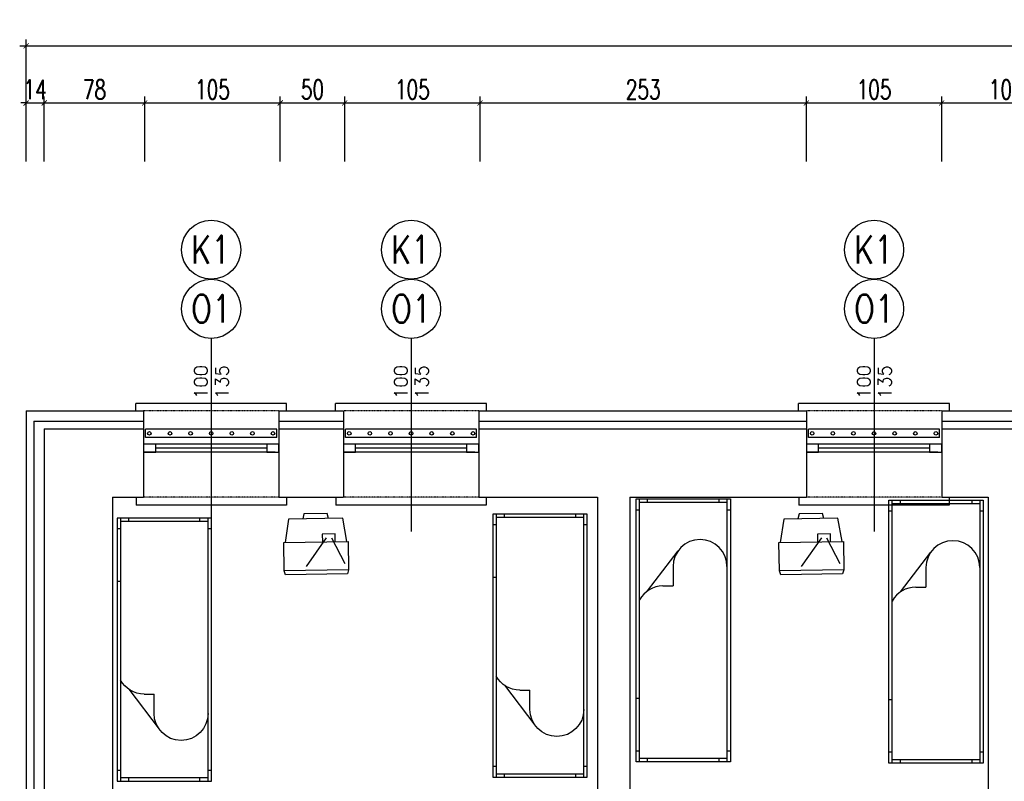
# Model space of a CAD drawing. Header units: millimetres. Extents: x 50026 to 146998, y 1038179 to 1573505.
# Tile 69 of 122: x 58534 to 59298, y 1047839 to 1048429. Entities that reach past the tile are written whole.
import ezdxf

# ---------------------------------------------------------------- set-up
doc = ezdxf.new("R2010")
doc.units = ezdxf.units.MM
doc.header["$LTSCALE"] = 0.025
doc.linetypes.add('HIDDEN', pattern=[0.375, 0.25, -0.125])
for name, color, linetype in [('2D-MEBLE', 3, 'Continuous'), ('kraty', 5, 'Continuous'), ('ocieplenie', 8, 'Continuous'), ('OKNA OPISY', 7, 'Continuous'), ('OKNO', 2, 'Continuous'), ('OTWORY', 3, 'Continuous'), ('parapet', 5, 'Continuous'), ('zA_okna opisy', 7, 'Continuous'), ('ściany', 5, 'Continuous')]:
    doc.layers.add(name, color=color, linetype=linetype)
doc.styles.add('ROMANS', font='romans.shx', dxfattribs={"width": 0.7})
doc.linetypes.add('BATTING', pattern='A,0.00254,-2.54,[134,ltypeshp.shx,S=2.54,R=0,X=-2.54,Y=0],-5.08,[134,ltypeshp.shx,S=2.54,R=180,X=2.54,Y=0],-2.54', length=10.16254)
doc.dimstyles.new('SIL', dxfattribs={"dimtxt": 15, "dimasz": 4, "dimexe": 5, "dimexo": 5, "dimgap": 3, "dimtad": 1, "dimdec": 4, "dimrnd": 0.5, "dimdsep": 46, "dimtxsty": 'ROMANS', "dimblk1": 'ARCHTICK', "dimblk2": 'ARCHTICK', "dimsah": 1, "dimcen": 5, "dimdle": 5, "dimclrd": 1, "dimclre": 1, "dimclrt": 2, "dimadec": 1, "dimazin": 0, "dimtfac": 0.013333, "dimtdec": 4, "dimtix": 1, "dimtmove": 0, "dimatfit": 3, "dimldrblk": 'ARCHTICK', "dimfxl": 0, "dimtolj": 1, "dimtzin": 0, "dimarcsym": 0})

# ---------------------------------------------------------------- blocks, each defined once
blk = doc.blocks.new('łóżko')
at = {"layer": '2D-MEBLE', "color": 3}
for p, q in [((-113.91, 41.23), (81.09, 41.23)), ((-113.91, -28.77), (-113.91, 41.23)), ((-113.91, 38.73), (81.09, 38.73)), ((-111.41, -26.27), (-111.41, 38.73)), ((-105.91, 38.73), (-105.91, 41.23)), ((73.09, 41.23), (73.09, 38.73)), ((78.59, 38.73), (78.59, -26.27)), ((81.09, 41.23), (81.09, -28.77)), ((-113.91, 32.73), (-111.41, 32.73)), ((78.59, 32.73), (81.09, 32.73)), ((-63.84, -1.27), (-49.4, -1.27)), ((-49.4, -8.77), (-49.4, -1.27)), ((-111.41, -20.27), (-113.91, -20.27)), ((81.09, -20.27), (78.59, -20.27)), ((81.09, -26.27), (-113.91, -26.27)), ((81.09, -28.77), (-113.91, -28.77)), ((-105.91, -28.77), (-105.91, -26.27)), ((34.09, -26.27), (34.09, -28.77)), ((73.09, -26.27), (73.09, -28.77))]:
    blk.add_line(p, q, dxfattribs=at)
at = {"layer": '2D-MEBLE', "color": 3, "linetype": 'Continuous'}
blk.add_line((-45.87, -20.12), (-75.41, 2.41), dxfattribs=at)
for centre, start, end in [((-63.84, 18.73), 90, 270), ((-29.4, -8.77), 180, 241.04498)]:
    blk.add_arc(centre, 20, start, end, dxfattribs=at)
blk = doc.blocks.new('tv')
at = {"layer": '2D-MEBLE', "color": 3, "ltscale": 10}
for p, q in [((-11.04, 21.31), (6.32, 26.93)), ((6.32, 26.93), (25.64, -10.36)), ((-11.5, 22.2), (-31.04, 12.07)), ((11.5, -22.2), (-11.5, 22.2)), ((-6.9, 13.32), (-1.58, 16.08)), ((-1.58, 16.08), (3.03, 7.2)), ((11.38, 17.16), (15.39, 18.11)), ((15.39, 18.11), (23.67, 2.13)), ((-31.04, 12.07), (-33.24, 9.8)), ((-33.24, 9.8), (-11.15, -32.81)), ((-31.04, 12.07), (-8.03, -32.32)), ((-2.86, 12.03), (-25.22, 11.71)), ((-1.02, 8.48), (-13.19, -15.85)), ((3.03, 7.2), (-2.3, 4.44)), ((23.67, 2.13), (20.58, -0.6)), ((25.64, -10.36), (11.04, -21.31)), ((-8.03, -32.32), (11.5, -22.2)), ((-11.15, -32.81), (-8.03, -32.32))]:
    blk.add_line(p, q, dxfattribs=at)
blk = doc.blocks.new('_ArchTick')
at = {"color": 0, "linetype": 'ByBlock', "const_width": 0.15}
blk.add_lwpolyline([(-0.5, -0.5), (0.5, 0.5)], dxfattribs=at)
blk = doc.blocks.new('*D187')
at = {"layer": 'Defpoints', "color": 0}
for p in [(58553.27, 1048364.19), (58539.27, 1048313.88), (58553.27, 1048313.88)]:
    blk.add_point(p, dxfattribs=at)
at = {"layer": 'ściany', "color": 1, "lineweight": -2}
for p, q in [((58539.27, 1048364.19), (58535.27, 1048364.19)), ((58539.27, 1048318.88), (58539.27, 1048369.19)), ((58539.27, 1048364.19), (58553.27, 1048364.19)), ((58553.27, 1048318.88), (58553.27, 1048369.19)), ((58553.27, 1048364.19), (58557.27, 1048364.19))]:
    blk.add_line(p, q, dxfattribs=at)
at = {"layer": 'ściany', "color": 1, "lineweight": -2, "xscale": 4, "yscale": 4, "zscale": 4}
blk.add_blockref('_ArchTick', (58539.27, 1048364.19), dxfattribs=at)
at = {"layer": 'ściany', "color": 1, "lineweight": -2, "xscale": 4, "yscale": 4, "zscale": 4, "rotation": 180}
blk.add_blockref('_ArchTick', (58553.27, 1048364.19), dxfattribs=at)
at = {"layer": 'ściany', "color": 2, "insert": (58546.27, 1048374.69), "char_height": 15, "attachment_point": 5, "style": 'ROMANS'}
blk.add_mtext('\\A1;14', dxfattribs=at)
blk = doc.blocks.new('*D188')
at = {"layer": 'Defpoints', "color": 0}
for p in [(58631.27, 1048364.19), (58553.27, 1048313.88), (58631.27, 1048313.88)]:
    blk.add_point(p, dxfattribs=at)
at = {"layer": 'ściany', "color": 1, "lineweight": -2}
for p, q in [((58548.27, 1048364.19), (58636.27, 1048364.19)), ((58553.27, 1048318.88), (58553.27, 1048369.19)), ((58631.27, 1048318.88), (58631.27, 1048369.19))]:
    blk.add_line(p, q, dxfattribs=at)
at = {"layer": 'ściany', "color": 1, "lineweight": -2, "xscale": 4, "yscale": 4, "zscale": 4, "rotation": 180}
blk.add_blockref('_ArchTick', (58553.27, 1048364.19), dxfattribs=at)
at = {"layer": 'ściany', "color": 1, "lineweight": -2, "xscale": 4, "yscale": 4, "zscale": 4}
blk.add_blockref('_ArchTick', (58631.27, 1048364.19), dxfattribs=at)
at = {"layer": 'ściany', "color": 2, "insert": (58592.27, 1048374.69), "char_height": 15, "attachment_point": 5, "style": 'ROMANS'}
blk.add_mtext('\\A1;78', dxfattribs=at)
blk = doc.blocks.new('*D189')
at = {"layer": 'Defpoints', "color": 0}
for p in [(58736.27, 1048364.19), (58631.27, 1048313.88), (58736.27, 1048313.88)]:
    blk.add_point(p, dxfattribs=at)
at = {"layer": 'ściany', "color": 1, "lineweight": -2}
for p, q in [((58626.27, 1048364.19), (58741.27, 1048364.19)), ((58631.27, 1048318.88), (58631.27, 1048369.19)), ((58736.27, 1048318.88), (58736.27, 1048369.19))]:
    blk.add_line(p, q, dxfattribs=at)
at = {"layer": 'ściany', "color": 1, "lineweight": -2, "xscale": 4, "yscale": 4, "zscale": 4, "rotation": 180}
blk.add_blockref('_ArchTick', (58631.27, 1048364.19), dxfattribs=at)
at = {"layer": 'ściany', "color": 1, "lineweight": -2, "xscale": 4, "yscale": 4, "zscale": 4}
blk.add_blockref('_ArchTick', (58736.27, 1048364.19), dxfattribs=at)
at = {"layer": 'ściany', "color": 2, "insert": (58683.77, 1048374.69), "char_height": 15, "attachment_point": 5, "style": 'ROMANS'}
blk.add_mtext('\\A1;105', dxfattribs=at)
blk = doc.blocks.new('*D190')
at = {"layer": 'Defpoints', "color": 0}
for p in [(58786.27, 1048364.19), (58736.27, 1048313.88), (58786.27, 1048313.88)]:
    blk.add_point(p, dxfattribs=at)
at = {"layer": 'ściany', "color": 1, "lineweight": -2}
for p, q in [((58731.27, 1048364.19), (58791.27, 1048364.19)), ((58736.27, 1048318.88), (58736.27, 1048369.19)), ((58786.27, 1048318.88), (58786.27, 1048369.19))]:
    blk.add_line(p, q, dxfattribs=at)
at = {"layer": 'ściany', "color": 1, "lineweight": -2, "xscale": 4, "yscale": 4, "zscale": 4, "rotation": 180}
blk.add_blockref('_ArchTick', (58736.27, 1048364.19), dxfattribs=at)
at = {"layer": 'ściany', "color": 1, "lineweight": -2, "xscale": 4, "yscale": 4, "zscale": 4}
blk.add_blockref('_ArchTick', (58786.27, 1048364.19), dxfattribs=at)
at = {"layer": 'ściany', "color": 2, "insert": (58761.27, 1048374.69), "char_height": 15, "attachment_point": 5, "style": 'ROMANS'}
blk.add_mtext('\\A1;50', dxfattribs=at)
blk = doc.blocks.new('*D191')
at = {"layer": 'Defpoints', "color": 0}
for p in [(58891.27, 1048364.19), (58786.27, 1048313.88), (58891.27, 1048313.88)]:
    blk.add_point(p, dxfattribs=at)
at = {"layer": 'ściany', "color": 1, "lineweight": -2}
for p, q in [((58781.27, 1048364.19), (58896.27, 1048364.19)), ((58786.27, 1048318.88), (58786.27, 1048369.19)), ((58891.27, 1048318.88), (58891.27, 1048369.19))]:
    blk.add_line(p, q, dxfattribs=at)
at = {"layer": 'ściany', "color": 1, "lineweight": -2, "xscale": 4, "yscale": 4, "zscale": 4, "rotation": 180}
blk.add_blockref('_ArchTick', (58786.27, 1048364.19), dxfattribs=at)
at = {"layer": 'ściany', "color": 1, "lineweight": -2, "xscale": 4, "yscale": 4, "zscale": 4}
blk.add_blockref('_ArchTick', (58891.27, 1048364.19), dxfattribs=at)
at = {"layer": 'ściany', "color": 2, "insert": (58838.77, 1048374.69), "char_height": 15, "attachment_point": 5, "style": 'ROMANS'}
blk.add_mtext('\\A1;105', dxfattribs=at)
blk = doc.blocks.new('*D192')
at = {"layer": 'Defpoints', "color": 0}
for p in [(59144.27, 1048364.19), (58891.27, 1048313.88), (59144.27, 1048313.88)]:
    blk.add_point(p, dxfattribs=at)
at = {"layer": 'ściany', "color": 1, "lineweight": -2}
for p, q in [((58886.27, 1048364.19), (59149.27, 1048364.19)), ((58891.27, 1048318.88), (58891.27, 1048369.19)), ((59144.27, 1048318.88), (59144.27, 1048369.19))]:
    blk.add_line(p, q, dxfattribs=at)
at = {"layer": 'ściany', "color": 1, "lineweight": -2, "xscale": 4, "yscale": 4, "zscale": 4, "rotation": 180}
blk.add_blockref('_ArchTick', (58891.27, 1048364.19), dxfattribs=at)
at = {"layer": 'ściany', "color": 1, "lineweight": -2, "xscale": 4, "yscale": 4, "zscale": 4}
blk.add_blockref('_ArchTick', (59144.27, 1048364.19), dxfattribs=at)
at = {"layer": 'ściany', "color": 2, "insert": (59017.77, 1048374.69), "char_height": 15, "attachment_point": 5, "style": 'ROMANS'}
blk.add_mtext('\\A1;253', dxfattribs=at)
blk = doc.blocks.new('*D193')
at = {"layer": 'Defpoints', "color": 0}
for p in [(59249.27, 1048364.19), (59144.27, 1048313.88), (59249.27, 1048313.88)]:
    blk.add_point(p, dxfattribs=at)
at = {"layer": 'ściany', "color": 1, "lineweight": -2}
for p, q in [((59139.27, 1048364.19), (59254.27, 1048364.19)), ((59144.27, 1048318.88), (59144.27, 1048369.19)), ((59249.27, 1048318.88), (59249.27, 1048369.19))]:
    blk.add_line(p, q, dxfattribs=at)
at = {"layer": 'ściany', "color": 1, "lineweight": -2, "xscale": 4, "yscale": 4, "zscale": 4, "rotation": 180}
blk.add_blockref('_ArchTick', (59144.27, 1048364.19), dxfattribs=at)
at = {"layer": 'ściany', "color": 1, "lineweight": -2, "xscale": 4, "yscale": 4, "zscale": 4}
blk.add_blockref('_ArchTick', (59249.27, 1048364.19), dxfattribs=at)
at = {"layer": 'ściany', "color": 2, "insert": (59196.77, 1048374.69), "char_height": 15, "attachment_point": 5, "style": 'ROMANS'}
blk.add_mtext('\\A1;105', dxfattribs=at)
blk = doc.blocks.new('*D194')
at = {"layer": 'Defpoints', "color": 0}
for p in [(59349.27, 1048364.19), (59249.27, 1048313.88), (59349.27, 1048313.88)]:
    blk.add_point(p, dxfattribs=at)
at = {"layer": 'ściany', "color": 1, "lineweight": -2}
for p, q in [((59244.27, 1048364.19), (59354.27, 1048364.19)), ((59249.27, 1048318.88), (59249.27, 1048369.19)), ((59349.27, 1048318.88), (59349.27, 1048369.19))]:
    blk.add_line(p, q, dxfattribs=at)
at = {"layer": 'ściany', "color": 1, "lineweight": -2, "xscale": 4, "yscale": 4, "zscale": 4, "rotation": 180}
blk.add_blockref('_ArchTick', (59249.27, 1048364.19), dxfattribs=at)
at = {"layer": 'ściany', "color": 1, "lineweight": -2, "xscale": 4, "yscale": 4, "zscale": 4}
blk.add_blockref('_ArchTick', (59349.27, 1048364.19), dxfattribs=at)
at = {"layer": 'ściany', "color": 2, "insert": (59299.27, 1048374.69), "char_height": 15, "attachment_point": 5, "style": 'ROMANS'}
blk.add_mtext('\\A1;100', dxfattribs=at)
blk = doc.blocks.new('*D210')
at = {"layer": 'Defpoints', "color": 0}
for p in [(61270.27, 1048408.39), (58539.27, 1048313.88), (61270.27, 1048313.88)]:
    blk.add_point(p, dxfattribs=at)
at = {"layer": 'ściany', "color": 1, "lineweight": -2}
for p, q in [((58534.27, 1048408.39), (61275.27, 1048408.39)), ((58539.27, 1048318.88), (58539.27, 1048413.39)), ((61270.27, 1048318.88), (61270.27, 1048413.39))]:
    blk.add_line(p, q, dxfattribs=at)
at = {"layer": 'ściany', "color": 1, "lineweight": -2, "xscale": 4, "yscale": 4, "zscale": 4, "rotation": 180}
blk.add_blockref('_ArchTick', (58539.27, 1048408.39), dxfattribs=at)
at = {"layer": 'ściany', "color": 1, "lineweight": -2, "xscale": 4, "yscale": 4, "zscale": 4}
blk.add_blockref('_ArchTick', (61270.27, 1048408.39), dxfattribs=at)
at = {"layer": 'ściany', "color": 2, "insert": (59904.77, 1048418.89), "char_height": 15, "attachment_point": 5, "style": 'ROMANS'}
blk.add_mtext('\\A1;2731', dxfattribs=at)

msp = doc.modelspace()

# ---------------------------------------------------------------- linework, layer by layer
at = {"layer": 'kraty', "color": 7}
for p, q in [((58733.58837, 1048111.3371), (58631.95611, 1048111.3371)), ((58631.95611, 1048104.9371), (58631.95611, 1048111.3371)), ((58733.58837, 1048104.9371), (58733.58837, 1048111.3371)), ((58888.58837, 1048111.3371), (58786.95611, 1048111.3371)), ((58786.95611, 1048104.9371), (58786.95611, 1048111.3371)), ((58888.58837, 1048104.9371), (58888.58837, 1048111.3371)), ((59247.58837, 1048111.3371), (59145.95611, 1048111.3371)), ((59145.95611, 1048104.9371), (59145.95611, 1048111.3371)), ((59247.58837, 1048104.9371), (59247.58837, 1048111.3371)), ((58733.58837, 1048104.9371), (58631.95611, 1048104.9371)), ((58888.58837, 1048104.9371), (58786.95611, 1048104.9371)), ((59247.58837, 1048104.9371), (59145.95611, 1048104.9371))]:
    msp.add_line(p, q, dxfattribs=at)
for centre in [(58634.80991, 1048108.1371), (58650.79736, 1048108.1371), (58666.7848, 1048108.1371), (58682.77224, 1048108.1371), (58698.75968, 1048108.1371), (58714.74713, 1048108.1371), (58730.73457, 1048108.1371), (58789.80991, 1048108.1371), (58805.79736, 1048108.1371), (58821.7848, 1048108.1371), (58837.77224, 1048108.1371), (58853.75968, 1048108.1371), (58869.74713, 1048108.1371), (58885.73457, 1048108.1371), (59148.80991, 1048108.1371), (59164.79736, 1048108.1371), (59180.7848, 1048108.1371), (59196.77224, 1048108.1371), (59212.75968, 1048108.1371), (59228.74713, 1048108.1371), (59244.73457, 1048108.1371)]:
    msp.add_circle(centre, 1.39158, dxfattribs=at)
at = {"layer": 'ocieplenie', "linetype": 'BATTING', "ltscale": 20}
for p, q in [((58545.27224, 1048117.69735), (58630.27224, 1048117.69735)), ((58545.27224, 1048117.69735), (58545.27224, 1047358.69735)), ((58735.27224, 1048117.69735), (58785.27224, 1048117.69735)), ((58890.27224, 1048117.69735), (59144.27224, 1048117.69735)), ((59249.27224, 1048117.69735), (59349.27224, 1048117.69735))]:
    msp.add_line(p, q, dxfattribs=at)
at = {"layer": 'OKNA OPISY'}
for p, q in [((58682.77224, 1048181.76545), (58682.77224, 1048032.16462)), ((58837.77224, 1048181.76545), (58837.77224, 1048032.16462)), ((59196.77224, 1048181.76545), (59196.77224, 1048032.16462))]:
    msp.add_line(p, q, dxfattribs=at)
at = {"layer": 'OKNO', "color": 1}
for p, q in [((58732.30235, 1048099.69735), (58630.27224, 1048099.69735)), ((58725.7921, 1048096.69735), (58639.75238, 1048096.69735)), ((58887.30235, 1048099.69735), (58785.27224, 1048099.69735)), ((58880.7921, 1048096.69735), (58794.75238, 1048096.69735)), ((59246.30235, 1048099.69735), (59144.27224, 1048099.69735)), ((59239.7921, 1048096.69735), (59153.75238, 1048096.69735)), ((58732.30235, 1048093.69735), (58630.27224, 1048093.69735)), ((58887.30235, 1048093.69735), (58785.27224, 1048093.69735)), ((59246.30235, 1048093.69735), (59144.27224, 1048093.69735))]:
    msp.add_line(p, q, dxfattribs=at)
at = {"layer": 'OKNO', "color": 2}
for points in [[(58630.27224, 1048099.69735), (58630.27224, 1048093.69735), (58639.75238, 1048093.69735), (58639.75238, 1048099.69735)], [(58725.7921, 1048099.69735), (58725.7921, 1048093.69735), (58735.27224, 1048093.69735), (58735.27224, 1048099.69735)], [(58785.27224, 1048099.69735), (58785.27224, 1048093.69735), (58794.75238, 1048093.69735), (58794.75238, 1048099.69735)], [(58880.7921, 1048099.69735), (58880.7921, 1048093.69735), (58890.27224, 1048093.69735), (58890.27224, 1048099.69735)], [(59144.27224, 1048099.69735), (59144.27224, 1048093.69735), (59153.75238, 1048093.69735), (59153.75238, 1048099.69735)], [(59239.7921, 1048099.69735), (59239.7921, 1048093.69735), (59249.27224, 1048093.69735), (59249.27224, 1048099.69735)]]:
    msp.add_lwpolyline(points, close=True, dxfattribs=at)
at = {"layer": 'OTWORY', "color": 7, "linetype": 'HIDDEN'}
for p, q in [((58735.27224, 1048125.69735), (58630.27224, 1048125.69735)), ((58890.27224, 1048125.69735), (58785.27224, 1048125.69735)), ((59249.27224, 1048125.69735), (59144.27224, 1048125.69735)), ((58735.27224, 1048058.69735), (58630.27224, 1048058.69735)), ((58890.27224, 1048058.69735), (58785.27224, 1048058.69735)), ((59249.27224, 1048058.69735), (59144.27224, 1048058.69735))]:
    msp.add_line(p, q, dxfattribs=at)
at = {"layer": 'parapet', "color": 2}
for p, q in [((58624.27224, 1048125.69735), (58624.27224, 1048131.18962)), ((58741.27224, 1048131.18962), (58624.27224, 1048131.18962)), ((58741.27224, 1048125.69735), (58741.27224, 1048131.18962)), ((58779.27224, 1048125.69735), (58779.27224, 1048131.18962)), ((58896.27224, 1048131.18962), (58779.27224, 1048131.18962)), ((58896.27224, 1048125.69735), (58896.27224, 1048131.18962)), ((59138.27224, 1048125.69735), (59138.27224, 1048131.18962)), ((59255.27224, 1048131.18962), (59138.27224, 1048131.18962)), ((59255.27224, 1048125.69735), (59255.27224, 1048131.18962)), ((58624.47865, 1048058.69735), (58624.47865, 1048052.49584)), ((58741.06583, 1048058.69735), (58741.06583, 1048052.49584)), ((58779.47865, 1048058.69735), (58779.47865, 1048052.49584)), ((58896.06583, 1048058.69735), (58896.06583, 1048052.49584)), ((59138.47865, 1048058.69735), (59138.47865, 1048052.49584)), ((59255.06583, 1048058.69735), (59255.06583, 1048052.49584)), ((58741.06583, 1048052.49584), (58624.47865, 1048052.49584)), ((58896.06583, 1048052.49584), (58779.47865, 1048052.49584)), ((59255.06583, 1048052.49584), (59138.47865, 1048052.49584))]:
    msp.add_line(p, q, dxfattribs=at)
at = {"layer": 'zA_okna opisy', "color": 7, "linetype": 'Continuous'}
for centre in [(58682.77224, 1048250.50101), (58837.77224, 1048250.50101), (59196.77224, 1048250.50101), (58682.77224, 1048204.67731), (58837.77224, 1048204.67731), (59196.77224, 1048204.67731)]:
    msp.add_circle(centre, 22.91185, dxfattribs=at)
at = {"layer": 'ściany'}
for p, q in [((58539.27224, 1048125.69735), (58630.27224, 1048125.69735)), ((58539.27224, 1048125.69735), (58539.27224, 1047358.69735)), ((58630.27224, 1048125.69735), (58630.27224, 1048058.69735)), ((58735.27224, 1048125.69735), (58785.27224, 1048125.69735)), ((58735.27224, 1048125.69735), (58735.27224, 1048058.69735)), ((58785.27224, 1048125.69735), (58785.27224, 1048058.69735)), ((58785.27224, 1048125.69735), (58785.27224, 1048058.69735)), ((58890.27224, 1048125.69735), (58890.27224, 1048058.69735)), ((58890.27224, 1048125.69735), (59144.27224, 1048125.69735)), ((59144.27224, 1048125.69735), (59144.27224, 1048058.69735)), ((59249.27224, 1048125.69735), (59249.27224, 1048058.69735)), ((59249.27224, 1048125.69735), (59349.27224, 1048125.69735)), ((58553.27224, 1048111.69735), (58630.27224, 1048111.69735)), ((58553.27224, 1048111.69735), (58553.27224, 1047358.69735)), ((58735.27224, 1048111.69735), (58785.27224, 1048111.69735)), ((58890.27224, 1048111.69735), (59144.27224, 1048111.69735)), ((59249.27224, 1048111.69735), (59349.27224, 1048111.69735)), ((58606.27224, 1048058.69735), (58606.27224, 1047410.69735)), ((58606.27224, 1048058.69735), (58630.27224, 1048058.69735)), ((58735.27224, 1048058.69735), (58785.27224, 1048058.69735)), ((58890.27224, 1048058.69735), (58982.27224, 1048058.69735)), ((58982.27224, 1048058.69735), (58982.27224, 1047489.24804)), ((59007.27224, 1048058.69735), (59144.27224, 1048058.69735)), ((59007.27224, 1048058.69735), (59007.27224, 1047510.69735)), ((59249.27224, 1048058.69735), (59285.27224, 1048058.69735)), ((59285.27224, 1048058.69735), (59285.27224, 1047677.69735))]:
    msp.add_line(p, q, dxfattribs=at)

# ---------------------------------------------------------------- block references
at = {"layer": 'ściany', "color": 2, "xscale": -1, "rotation": 298.2699766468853}
for p in [(58764.0296, 1048023.99497), (59148.0296, 1048023.99497)]:
    msp.add_blockref('tv', p, dxfattribs=at)
at = {"layer": 'ściany', "color": 2, "zscale": 1.045, "rotation": 270}
for p, xscale, yscale in [((59042.24639, 1047938.27829), 1.044999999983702, 1.044999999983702), ((59238.34566, 1047937.36163), 1.044999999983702, 1.044999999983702), ((58639.83712, 1047957.76487), -1.04500000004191, 1.04500000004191), ((58931.24724, 1047960.8233), -1.04500000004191, 1.04500000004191)]:
    msp.add_blockref('łóżko', p, dxfattribs=dict(at, xscale=xscale, yscale=yscale))

# ---------------------------------------------------------------- texts
at = {"layer": 'zA_okna opisy', "color": 2, "style": 'ROMANS', "width": 0.8}
for s, p in [('K1', (58667.19399, 1048239.83436)), ('K1', (58822.19399, 1048239.83436)), ('K1', (59181.19399, 1048239.83436)), ('O1', (58667.19399, 1048194.01065)), ('O1', (58822.19399, 1048194.01065)), ('O1', (59181.19399, 1048194.01065))]:
    msp.add_text(s, height=21.541941, dxfattribs=at).set_placement(p)
at = {"layer": 'zA_okna opisy', "color": 7, "style": 'ROMANS'}
for s, p in [('100', (58679.93389, 1048134.74476)), ('135', (58696.259, 1048134.66946)), ('100', (58834.93389, 1048134.74476)), ('135', (58851.259, 1048134.66946)), ('100', (59193.93389, 1048134.74476)), ('135', (59210.259, 1048134.66946))]:
    msp.add_text(s, height=10.258067, rotation=90, dxfattribs=at).set_placement(p)

# ---------------------------------------------------------------- dimensions: what is measured, and where the dimension line sits
at = {"layer": 'ściany', "color": 7}
dim = msp.add_linear_dim(base=(61270.27224, 1048408.38864), p1=(58539.27224, 1048313.87862), p2=(61270.27224, 1048313.87862), dimstyle='SIL', dxfattribs=at)
dim.commit()
dim.dimension.update_dxf_attribs({"geometry": '*D210', "text_midpoint": (59904.77224, 1048408.38864), "dimtype": 160})
dim = msp.add_linear_dim(base=(58553.27224, 1048364.19363), p1=(58539.27224, 1048313.87862), p2=(58553.27224, 1048313.87862), dimstyle='SIL', dxfattribs=at)
dim.commit()
dim.dimension.update_dxf_attribs({"geometry": '*D187', "text_midpoint": (58546.27224, 1048374.69363)})
for base, p1, p2, picture, middle in [((58631.27224, 1048364.19363), (58553.27224, 1048313.87862), (58631.27224, 1048313.87862), '*D188', (58592.27224, 1048374.69363)), ((58736.27224, 1048364.19363), (58631.27224, 1048313.87862), (58736.27224, 1048313.87862), '*D189', (58683.77224, 1048374.69363)), ((58786.27224, 1048364.19363), (58736.27224, 1048313.87862), (58786.27224, 1048313.87862), '*D190', (58761.27224, 1048374.69363)), ((58891.27224, 1048364.19363), (58786.27224, 1048313.87862), (58891.27224, 1048313.87862), '*D191', (58838.77224, 1048374.69363)), ((59144.27224, 1048364.19363), (58891.27224, 1048313.87862), (59144.27224, 1048313.87862), '*D192', (59017.77224, 1048374.69363)), ((59249.27224, 1048364.19363), (59144.27224, 1048313.87862), (59249.27224, 1048313.87862), '*D193', (59196.77224, 1048374.69363)), ((59349.27224, 1048364.19363), (59249.27224, 1048313.87862), (59349.27224, 1048313.87862), '*D194', (59299.27224, 1048374.69363))]:
    dim = msp.add_linear_dim(base=base, p1=p1, p2=p2, dimstyle='SIL', override={"dimtmove": 1}, dxfattribs=at)
    dim.commit()
    dim.dimension.update_dxf_attribs({"geometry": picture, "text_midpoint": middle})

doc.saveas('drawing.dxf')
